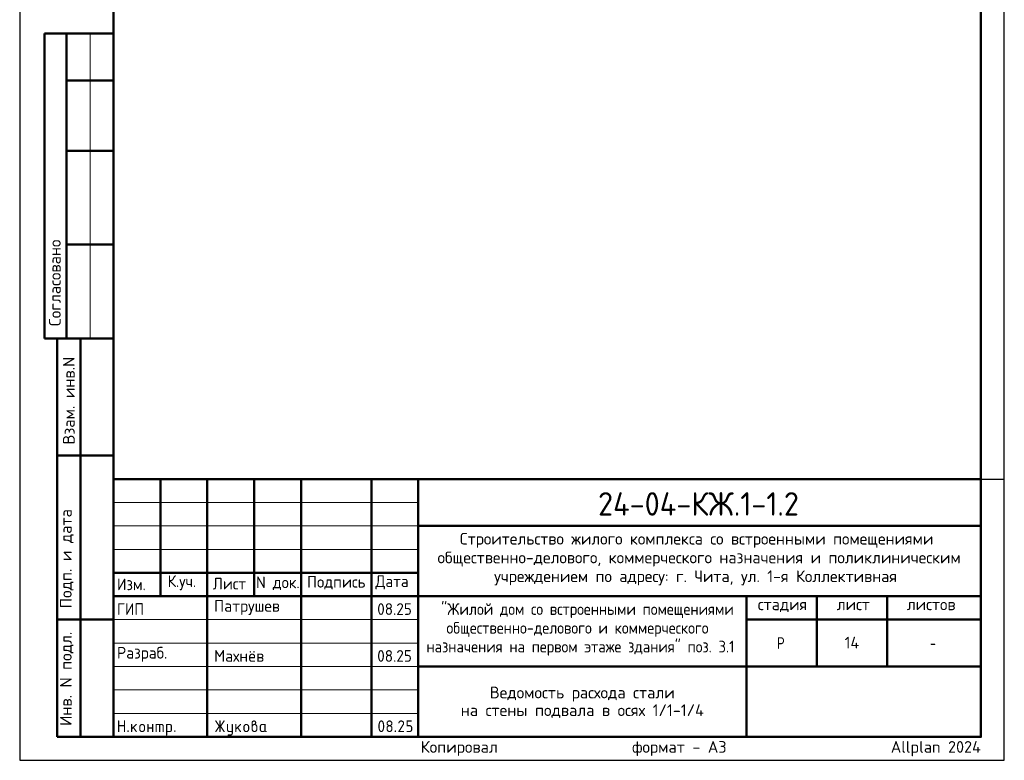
# Model space of a CAD drawing. Header units: millimetres. Extents: x 0 to 21000, y 0 to 29700.
# Tile 1 of 2: x 0 to 21000, y 0 to 15797. Entities that reach past the tile are written whole.
import ezdxf

# ---------------------------------------------------------------- set-up
doc = ezdxf.new("R2010")
doc.units = ezdxf.units.MM
doc.layers.add('Standard', color=7, linetype='Continuous', lineweight=25)
doc.layers.add('Надписи', color=7, linetype='Continuous', lineweight=25)
doc.styles.add('ISOCPEUR', font='txt')

msp = doc.modelspace()

# ---------------------------------------------------------------- hatches: boundary and pattern name
at = {"layer": 'Standard', "linetype": 'Continuous', "lineweight": 25, "transparency": 33554687}
for points in [[(2099, 614), (2099, 839), (2099, 840), (2099, 842), (2099, 843), (2100, 844), (2100, 845), (2101, 846), (2101, 847), (2102, 848), (2103, 849), (2104, 850), (2105, 850), (2106, 851), (2107, 851), (2109, 851), (2110, 851), (2112, 851), (2113, 851), (2115, 851), (2116, 851), (2117, 851), (2118, 850), (2119, 850), (2120, 849), (2121, 848), (2122, 847), (2122, 846), (2123, 845), (2123, 844), (2124, 843), (2124, 842), (2124, 840), (2124, 839), (2124, 751), (2224, 751), (2224, 839), (2224, 840), (2224, 842), (2224, 843), (2225, 844), (2225, 845), (2226, 846), (2226, 847), (2227, 848), (2228, 849), (2229, 850), (2230, 850), (2231, 851), (2232, 851), (2233, 851), (2235, 851), (2236, 851), (2238, 851), (2239, 851), (2241, 851), (2242, 851), (2243, 850), (2244, 850), (2245, 849), (2246, 848), (2247, 847), (2247, 846), (2248, 845), (2248, 844), (2249, 843), (2249, 842), (2249, 840), (2249, 839), (2249, 614), (2249, 612), (2249, 611), (2249, 609), (2248, 608), (2248, 607), (2247, 606), (2247, 605), (2246, 604), (2245, 604), (2244, 603), (2243, 602), (2242, 602), (2241, 602), (2239, 601), (2238, 601), (2236, 601), (2235, 601), (2233, 601), (2232, 602), (2231, 602), (2230, 602), (2229, 603), (2228, 604), (2227, 604), (2226, 605), (2226, 606), (2225, 607), (2225, 608), (2224, 609), (2224, 611), (2224, 612), (2224, 614), (2224, 726), (2124, 726), (2124, 614), (2124, 612), (2124, 611), (2124, 609), (2123, 608), (2123, 607), (2122, 606), (2122, 605), (2121, 604), (2120, 604), (2119, 603), (2118, 602), (2117, 602), (2116, 602), (2115, 601), (2113, 601), (2112, 601), (2110, 601), (2109, 601), (2107, 602), (2106, 602), (2105, 602), (2104, 603), (2103, 604), (2102, 604), (2101, 605), (2101, 606), (2100, 607), (2100, 608), (2099, 609), (2099, 611), (2099, 612)], [(4259, 704), (4194, 607), (4193, 605), (4192, 604), (4191, 603), (4190, 603), (4188, 602), (4187, 602), (4185, 601), (4183, 601), (4182, 601), (4180, 601), (4179, 602), (4178, 602), (4177, 603), (4176, 603), (4175, 604), (4174, 605), (4173, 605), (4173, 606), (4172, 607), (4172, 609), (4171, 610), (4171, 611), (4171, 613), (4171, 614), (4171, 616), (4172, 618), (4172, 619), (4173, 621), (4243, 726), (4173, 832), (4172, 833), (4172, 835), (4171, 837), (4171, 838), (4171, 840), (4171, 841), (4171, 843), (4172, 844), (4172, 845), (4173, 846), (4173, 847), (4174, 848), (4175, 849), (4176, 849), (4177, 850), (4178, 850), (4179, 851), (4181, 851), (4182, 851), (4184, 851), (4185, 851), (4187, 851), (4188, 851), (4189, 850), (4191, 849), (4192, 848), (4193, 847), (4194, 846), (4259, 749), (4259, 839), (4259, 840), (4259, 842), (4259, 843), (4259, 844), (4260, 845), (4260, 846), (4261, 847), (4262, 848), (4262, 849), (4263, 850), (4264, 850), (4266, 851), (4267, 851), (4268, 851), (4269, 851), (4271, 851), (4273, 851), (4274, 851), (4275, 851), (4277, 851), (4278, 850), (4279, 850), (4280, 849), (4280, 848), (4281, 847), (4282, 846), (4282, 845), (4283, 844), (4283, 843), (4283, 842), (4284, 840), (4284, 839), (4284, 749), (4348, 846), (4349, 847), (4350, 848), (4351, 849), (4353, 850), (4354, 851), (4356, 851), (4357, 851), (4359, 851), (4360, 851), (4361, 851), (4362, 851), (4363, 850), (4365, 850), (4366, 849), (4367, 848), (4367, 847), (4368, 847), (4369, 846), (4370, 845), (4370, 843), (4371, 842), (4371, 841), (4371, 840), (4371, 839), (4371, 837), (4371, 835), (4370, 833), (4369, 832), (4299, 726), (4369, 621), (4370, 619), (4371, 617), (4371, 616), (4371, 614), (4371, 613), (4371, 611), (4371, 610), (4370, 609), (4370, 608), (4369, 607), (4368, 606), (4368, 605), (4367, 604), (4366, 603), (4365, 603), (4364, 602), (4363, 602), (4361, 602), (4360, 601), (4359, 601), (4357, 601), (4356, 602), (4354, 602), (4353, 603), (4351, 603), (4350, 604), (4349, 605), (4348, 607), (4284, 704), (4284, 614), (4284, 612), (4283, 611), (4283, 609), (4283, 608), (4282, 607), (4282, 606), (4281, 605), (4280, 604), (4280, 604), (4279, 603), (4278, 602), (4277, 602), (4275, 602), (4274, 601), (4273, 601), (4271, 601), (4269, 601), (4268, 601), (4267, 602), (4266, 602), (4264, 602), (4263, 603), (4262, 604), (4262, 604), (4261, 605), (4260, 606), (4260, 607), (4259, 608), (4259, 609), (4259, 611), (4259, 612), (4259, 614)], [(8137, 851), (8140, 851), (8144, 851), (8147, 851), (8150, 850), (8153, 850), (8156, 849), (8158, 848), (8161, 847), (8164, 846), (8167, 844), (8169, 843), (8172, 841), (8174, 839), (8177, 837), (8179, 835), (8181, 833), (8184, 831), (8186, 828), (8188, 826), (8189, 823), (8191, 821), (8193, 818), (8194, 816), (8195, 813), (8196, 810), (8197, 807), (8198, 804), (8198, 801), (8199, 798), (8199, 795), (8200, 792), (8200, 789), (8200, 784), (8199, 780), (8198, 775), (8197, 771), (8195, 766), (8193, 762), (8191, 757), (8188, 753), (8110, 626), (8187, 626), (8189, 626), (8190, 626), (8191, 626), (8193, 626), (8194, 625), (8195, 625), (8196, 624), (8197, 623), (8197, 622), (8198, 621), (8198, 620), (8199, 619), (8199, 618), (8199, 617), (8200, 615), (8200, 614), (8200, 612), (8199, 611), (8199, 610), (8199, 608), (8198, 607), (8198, 606), (8197, 605), (8197, 604), (8196, 604), (8195, 603), (8194, 602), (8193, 602), (8191, 602), (8190, 601), (8189, 601), (8187, 601), (8087, 601), (8086, 601), (8084, 601), (8083, 602), (8082, 602), (8081, 602), (8080, 603), (8079, 604), (8078, 604), (8077, 605), (8076, 606), (8076, 607), (8075, 608), (8075, 609), (8075, 611), (8075, 612), (8075, 614), (8075, 616), (8075, 617), (8076, 619), (8077, 621), (8168, 768), (8170, 771), (8171, 773), (8172, 776), (8173, 778), (8174, 781), (8174, 783), (8175, 786), (8175, 789), (8175, 793), (8174, 796), (8173, 800), (8172, 803), (8171, 806), (8168, 809), (8166, 813), (8164, 815), (8161, 818), (8158, 820), (8155, 822), (8152, 823), (8148, 825), (8145, 826), (8141, 826), (8137, 826), (8135, 826), (8132, 826), (8129, 825), (8127, 824), (8124, 823), (8122, 822), (8119, 820), (8117, 818), (8114, 816), (8112, 814), (8110, 812), (8107, 809), (8105, 806), (8103, 802), (8100, 799), (8098, 795), (8097, 793), (8096, 792), (8095, 791), (8094, 790), (8092, 790), (8091, 789), (8089, 789), (8087, 789), (8086, 789), (8084, 789), (8083, 789), (8082, 790), (8081, 790), (8080, 791), (8079, 791), (8078, 792), (8077, 793), (8076, 794), (8076, 795), (8075, 796), (8075, 797), (8075, 798), (8075, 800), (8075, 801), (8075, 803), (8075, 804), (8075, 805), (8076, 806), (8079, 812), (8082, 817), (8085, 822), (8088, 826), (8092, 830), (8095, 834), (8099, 837), (8103, 840), (8107, 843), (8111, 845), (8115, 847), (8119, 848), (8123, 850), (8128, 851), (8132, 851)], [(8250, 739), (8250, 839), (8250, 840), (8250, 842), (8250, 843), (8250, 844), (8251, 845), (8251, 846), (8252, 847), (8253, 848), (8253, 849), (8254, 850), (8255, 850), (8257, 851), (8258, 851), (8259, 851), (8261, 851), (8262, 851), (8349, 851), (8351, 851), (8352, 851), (8354, 851), (8355, 851), (8356, 850), (8357, 850), (8358, 849), (8359, 848), (8359, 847), (8360, 846), (8361, 845), (8361, 844), (8361, 843), (8362, 842), (8362, 840), (8362, 839), (8362, 837), (8362, 836), (8361, 834), (8361, 833), (8361, 832), (8360, 831), (8359, 830), (8359, 829), (8358, 829), (8357, 828), (8356, 827), (8355, 827), (8354, 827), (8352, 826), (8351, 826), (8349, 826), (8275, 826), (8275, 751), (8312, 751), (8315, 751), (8318, 751), (8322, 751), (8324, 750), (8327, 750), (8330, 749), (8333, 748), (8336, 747), (8339, 746), (8341, 744), (8344, 743), (8347, 741), (8349, 739), (8351, 737), (8354, 735), (8356, 733), (8358, 731), (8360, 728), (8362, 726), (8364, 723), (8366, 721), (8367, 718), (8369, 715), (8370, 713), (8371, 710), (8372, 707), (8373, 704), (8373, 701), (8374, 698), (8374, 695), (8374, 692), (8374, 689), (8374, 664), (8374, 661), (8374, 657), (8374, 654), (8373, 651), (8373, 648), (8372, 645), (8371, 643), (8370, 640), (8369, 637), (8367, 634), (8366, 632), (8364, 629), (8362, 627), (8360, 624), (8358, 622), (8356, 620), (8354, 617), (8351, 615), (8349, 613), (8346, 612), (8344, 610), (8341, 608), (8339, 607), (8336, 606), (8333, 605), (8330, 604), (8327, 603), (8324, 602), (8321, 602), (8318, 602), (8315, 601), (8312, 601), (8262, 601), (8261, 601), (8259, 601), (8258, 602), (8257, 602), (8255, 602), (8254, 603), (8253, 604), (8253, 604), (8252, 605), (8251, 606), (8251, 607), (8250, 608), (8250, 610), (8250, 611), (8250, 612), (8250, 614), (8250, 615), (8250, 617), (8250, 618), (8250, 619), (8251, 620), (8251, 621), (8252, 622), (8253, 623), (8253, 624), (8254, 625), (8255, 625), (8257, 626), (8258, 626), (8259, 626), (8261, 626), (8262, 626), (8312, 626), (8316, 626), (8319, 627), (8323, 628), (8326, 629), (8330, 630), (8333, 632), (8336, 634), (8338, 637), (8341, 640), (8343, 643), (8345, 646), (8347, 649), (8348, 653), (8349, 656), (8349, 660), (8349, 664), (8349, 689), (8349, 693), (8349, 696), (8348, 700), (8347, 703), (8345, 707), (8343, 710), (8341, 713), (8338, 715), (8336, 718), (8333, 720), (8330, 722), (8326, 724), (8323, 725), (8319, 726), (8316, 726), (8312, 726), (8262, 726), (8261, 726), (8259, 726), (8258, 727), (8257, 727), (8255, 727), (8254, 728), (8253, 729), (8253, 729), (8252, 730), (8251, 731), (8251, 732), (8250, 733), (8250, 734), (8250, 736), (8250, 737)], [(2299, 626), (2299, 628), (2299, 629), (2299, 631), (2300, 632), (2300, 633), (2301, 634), (2301, 635), (2302, 636), (2303, 637), (2304, 637), (2305, 638), (2306, 638), (2307, 638), (2309, 639), (2310, 639), (2312, 639), (2313, 639), (2314, 639), (2316, 638), (2317, 638), (2318, 638), (2319, 637), (2320, 637), (2321, 636), (2322, 635), (2322, 634), (2323, 633), (2323, 632), (2324, 631), (2324, 629), (2324, 628), (2324, 626), (2324, 614), (2324, 612), (2324, 611), (2324, 610), (2323, 608), (2323, 607), (2322, 606), (2322, 605), (2321, 604), (2320, 604), (2319, 603), (2318, 602), (2317, 602), (2316, 602), (2314, 601), (2313, 601), (2312, 601), (2310, 601), (2309, 601), (2307, 602), (2306, 602), (2305, 602), (2304, 603), (2303, 604), (2302, 604), (2301, 605), (2301, 606), (2300, 607), (2300, 608), (2299, 610), (2299, 611), (2299, 612), (2299, 614)], [(2399, 694), (2478, 773), (2478, 773), (2479, 774), (2480, 775), (2482, 775), (2483, 776), (2484, 776), (2485, 776), (2486, 776), (2488, 776), (2489, 776), (2491, 776), (2492, 775), (2493, 775), (2494, 774), (2495, 774), (2496, 773), (2497, 772), (2497, 771), (2498, 770), (2498, 769), (2499, 768), (2499, 767), (2499, 765), (2499, 764), (2499, 762), (2499, 761), (2498, 760), (2498, 759), (2497, 758), (2497, 757), (2496, 756), (2495, 755), (2440, 700), (2496, 621), (2498, 619), (2498, 617), (2499, 616), (2499, 614), (2499, 612), (2499, 611), (2499, 609), (2498, 608), (2498, 607), (2497, 606), (2497, 605), (2496, 604), (2495, 604), (2494, 603), (2493, 602), (2492, 602), (2491, 602), (2489, 601), (2488, 601), (2486, 601), (2485, 601), (2483, 602), (2482, 602), (2481, 603), (2479, 603), (2478, 604), (2477, 605), (2476, 607), (2422, 682), (2399, 659), (2399, 614), (2399, 612), (2399, 611), (2399, 609), (2398, 608), (2398, 607), (2397, 606), (2397, 605), (2396, 604), (2395, 604), (2394, 603), (2393, 602), (2392, 602), (2391, 602), (2389, 601), (2388, 601), (2386, 601), (2385, 601), (2383, 601), (2382, 602), (2381, 602), (2380, 602), (2379, 603), (2378, 604), (2377, 604), (2376, 605), (2376, 606), (2375, 607), (2375, 608), (2374, 609), (2374, 611), (2374, 612), (2374, 614), (2374, 764), (2374, 765), (2374, 767), (2374, 768), (2375, 769), (2375, 770), (2376, 771), (2376, 772), (2377, 773), (2378, 774), (2379, 774), (2380, 775), (2381, 775), (2382, 776), (2383, 776), (2385, 776), (2386, 776), (2388, 776), (2389, 776), (2391, 776), (2392, 775), (2393, 775), (2394, 774), (2395, 774), (2396, 773), (2397, 772), (2397, 771), (2398, 770), (2398, 769), (2399, 768), (2399, 767), (2399, 765), (2399, 764)], [(2749, 676), (2749, 614), (2749, 612), (2748, 611), (2748, 609), (2748, 608), (2747, 607), (2747, 606), (2746, 605), (2746, 604), (2745, 604), (2744, 603), (2743, 602), (2742, 602), (2740, 602), (2739, 601), (2738, 601), (2736, 601), (2735, 601), (2733, 601), (2732, 602), (2731, 602), (2729, 602), (2729, 603), (2728, 604), (2727, 604), (2726, 605), (2725, 606), (2725, 607), (2724, 608), (2724, 609), (2724, 611), (2724, 612), (2724, 614), (2724, 764), (2724, 765), (2724, 767), (2724, 768), (2724, 769), (2725, 770), (2725, 771), (2726, 772), (2727, 773), (2728, 774), (2729, 774), (2729, 775), (2731, 775), (2732, 776), (2733, 776), (2735, 776), (2736, 776), (2738, 776), (2739, 776), (2740, 776), (2742, 775), (2743, 775), (2744, 774), (2745, 774), (2746, 773), (2746, 772), (2747, 771), (2747, 770), (2748, 769), (2748, 768), (2748, 767), (2749, 765), (2749, 764), (2749, 701), (2823, 701), (2823, 764), (2823, 765), (2824, 767), (2824, 768), (2824, 769), (2825, 770), (2825, 771), (2826, 772), (2826, 773), (2827, 774), (2828, 774), (2829, 775), (2830, 775), (2832, 776), (2833, 776), (2834, 776), (2836, 776), (2837, 776), (2839, 776), (2840, 776), (2841, 775), (2843, 775), (2843, 774), (2844, 774), (2845, 773), (2846, 772), (2847, 771), (2847, 770), (2848, 769), (2848, 768), (2848, 767), (2848, 765), (2848, 764), (2848, 614), (2848, 612), (2848, 611), (2848, 609), (2848, 608), (2847, 607), (2847, 606), (2846, 605), (2845, 604), (2844, 604), (2843, 603), (2843, 602), (2841, 602), (2840, 602), (2839, 601), (2837, 601), (2836, 601), (2834, 601), (2833, 601), (2832, 602), (2830, 602), (2829, 602), (2828, 603), (2827, 604), (2826, 604), (2826, 605), (2825, 606), (2825, 607), (2824, 608), (2824, 609), (2824, 611), (2823, 612), (2823, 614), (2823, 676)], [(2911, 776), (3023, 776), (3026, 776), (3028, 776), (3031, 776), (3033, 775), (3036, 775), (3038, 774), (3040, 773), (3043, 773), (3045, 772), (3047, 770), (3049, 769), (3051, 768), (3053, 767), (3055, 765), (3057, 763), (3059, 762), (3061, 760), (3062, 758), (3064, 756), (3065, 754), (3067, 752), (3068, 750), (3069, 748), (3070, 745), (3071, 743), (3071, 741), (3072, 739), (3072, 736), (3073, 734), (3073, 731), (3073, 729), (3073, 726), (3073, 614), (3073, 612), (3073, 611), (3073, 609), (3073, 608), (3072, 607), (3072, 606), (3071, 605), (3070, 604), (3069, 604), (3068, 603), (3067, 602), (3066, 602), (3065, 602), (3064, 601), (3062, 601), (3061, 601), (3059, 601), (3058, 601), (3057, 602), (3055, 602), (3054, 602), (3053, 603), (3052, 604), (3051, 604), (3051, 605), (3050, 606), (3049, 607), (3049, 608), (3049, 609), (3048, 611), (3048, 612), (3048, 614), (3048, 726), (3048, 729), (3048, 731), (3047, 734), (3046, 736), (3046, 738), (3044, 740), (3043, 742), (3041, 744), (3039, 746), (3037, 747), (3035, 748), (3033, 749), (3031, 750), (3028, 751), (3026, 751), (3023, 751), (2998, 751), (2998, 614), (2998, 612), (2998, 611), (2998, 609), (2998, 608), (2997, 607), (2997, 606), (2996, 605), (2995, 604), (2995, 604), (2994, 603), (2993, 602), (2991, 602), (2990, 602), (2989, 601), (2987, 601), (2986, 601), (2984, 601), (2983, 601), (2982, 602), (2980, 602), (2979, 602), (2978, 603), (2977, 604), (2977, 604), (2976, 605), (2975, 606), (2975, 607), (2974, 608), (2974, 609), (2974, 611), (2973, 612), (2973, 614), (2973, 751), (2924, 751), (2924, 614), (2924, 612), (2923, 611), (2923, 609), (2923, 608), (2922, 607), (2922, 606), (2921, 605), (2920, 604), (2920, 604), (2919, 603), (2918, 602), (2916, 602), (2915, 602), (2914, 601), (2913, 601), (2911, 601), (2909, 601), (2908, 601), (2907, 602), (2906, 602), (2904, 602), (2903, 603), (2902, 604), (2902, 604), (2901, 605), (2900, 606), (2900, 607), (2899, 608), (2899, 609), (2899, 611), (2898, 612), (2898, 614), (2898, 764), (2898, 765), (2899, 767), (2899, 768), (2899, 769), (2900, 770), (2900, 771), (2901, 772), (2902, 773), (2902, 774), (2903, 774), (2904, 775), (2906, 775), (2907, 776), (2908, 776), (2909, 776)], [(3298, 626), (3298, 628), (3298, 629), (3299, 631), (3299, 632), (3299, 633), (3300, 634), (3301, 635), (3301, 636), (3302, 637), (3303, 637), (3304, 638), (3305, 638), (3307, 638), (3308, 639), (3309, 639), (3311, 639), (3312, 639), (3314, 639), (3315, 638), (3316, 638), (3317, 638), (3318, 637), (3319, 637), (3320, 636), (3321, 635), (3322, 634), (3322, 633), (3323, 632), (3323, 631), (3323, 629), (3323, 628), (3323, 626), (3323, 614), (3323, 612), (3323, 611), (3323, 610), (3323, 608), (3322, 607), (3322, 606), (3321, 605), (3320, 604), (3319, 604), (3318, 603), (3317, 602), (3316, 602), (3315, 602), (3314, 601), (3312, 601), (3311, 601), (3309, 601), (3308, 601), (3307, 602), (3305, 602), (3304, 602), (3303, 603), (3302, 604), (3301, 604), (3301, 605), (3300, 606), (3299, 607), (3299, 608), (3299, 610), (3298, 611), (3298, 612), (3298, 614)], [(4521, 576), (4521, 601), (4471, 601), (4468, 601), (4466, 602), (4463, 602), (4461, 602), (4458, 603), (4456, 603), (4454, 604), (4452, 605), (4449, 606), (4447, 607), (4445, 608), (4443, 609), (4441, 611), (4439, 612), (4437, 614), (4436, 616), (4434, 618), (4432, 620), (4431, 622), (4429, 624), (4428, 626), (4427, 628), (4426, 630), (4425, 632), (4424, 634), (4423, 637), (4422, 639), (4422, 641), (4422, 644), (4421, 646), (4421, 649), (4421, 651), (4421, 764), (4421, 765), (4421, 767), (4421, 768), (4422, 769), (4422, 770), (4423, 771), (4423, 772), (4424, 773), (4425, 774), (4426, 774), (4427, 775), (4428, 775), (4429, 776), (4431, 776), (4432, 776), (4434, 776), (4435, 776), (4437, 776), (4438, 776), (4439, 775), (4440, 775), (4441, 774), (4442, 774), (4443, 773), (4444, 772), (4444, 771), (4445, 770), (4445, 769), (4446, 768), (4446, 767), (4446, 765), (4446, 764), (4446, 651), (4446, 649), (4447, 646), (4447, 644), (4448, 642), (4449, 640), (4450, 638), (4452, 636), (4454, 634), (4455, 632), (4457, 630), (4459, 629), (4462, 628), (4464, 627), (4466, 627), (4468, 626), (4471, 626), (4521, 626), (4521, 764), (4521, 765), (4521, 767), (4521, 768), (4522, 769), (4522, 770), (4523, 771), (4523, 772), (4524, 773), (4525, 774), (4526, 774), (4527, 775), (4528, 775), (4529, 776), (4530, 776), (4532, 776), (4533, 776), (4535, 776), (4536, 776), (4538, 776), (4539, 775), (4540, 775), (4541, 774), (4542, 774), (4543, 773), (4544, 772), (4544, 771), (4545, 770), (4545, 769), (4545, 768), (4546, 767), (4546, 765), (4546, 764), (4546, 576), (4546, 574), (4546, 571), (4545, 569), (4545, 566), (4545, 564), (4544, 562), (4543, 559), (4542, 557), (4541, 555), (4540, 553), (4539, 551), (4538, 549), (4537, 547), (4535, 545), (4533, 543), (4532, 541), (4530, 539), (4528, 538), (4526, 536), (4524, 535), (4522, 533), (4520, 532), (4518, 531), (4516, 530), (4514, 529), (4511, 528), (4509, 528), (4507, 527), (4504, 527), (4502, 527), (4499, 526), (4497, 526), (4446, 526), (4445, 526), (4443, 527), (4442, 527), (4441, 527), (4440, 528), (4439, 528), (4438, 529), (4437, 529), (4436, 530), (4435, 531), (4435, 532), (4434, 533), (4434, 535), (4434, 536), (4434, 537), (4434, 539), (4434, 540), (4434, 541), (4434, 542), (4435, 544), (4435, 545), (4436, 546), (4436, 547), (4437, 548), (4438, 549), (4439, 549), (4440, 550), (4442, 550), (4443, 551), (4444, 551), (4445, 551), (4446, 551), (4496, 551), (4499, 551), (4501, 552), (4503, 552), (4506, 553), (4508, 554), (4510, 555), (4512, 557), (4514, 558), (4515, 560), (4517, 562), (4518, 564), (4519, 566), (4520, 568), (4520, 571), (4521, 573)], [(4621, 694), (4700, 773), (4700, 773), (4701, 774), (4702, 775), (4704, 775), (4705, 776), (4706, 776), (4707, 776), (4708, 776), (4710, 776), (4711, 776), (4713, 776), (4714, 775), (4715, 775), (4716, 774), (4717, 774), (4718, 773), (4719, 772), (4719, 771), (4720, 770), (4720, 769), (4721, 768), (4721, 767), (4721, 765), (4721, 764), (4721, 762), (4721, 761), (4721, 760), (4720, 759), (4720, 758), (4719, 757), (4718, 756), (4717, 755), (4662, 700), (4719, 621), (4720, 619), (4720, 617), (4721, 616), (4721, 614), (4721, 612), (4721, 611), (4721, 609), (4720, 608), (4720, 607), (4719, 606), (4719, 605), (4718, 604), (4717, 604), (4716, 603), (4715, 602), (4714, 602), (4713, 602), (4711, 601), (4710, 601), (4708, 601), (4707, 601), (4705, 602), (4704, 602), (4703, 603), (4701, 603), (4700, 604), (4699, 605), (4698, 607), (4644, 682), (4621, 659), (4621, 614), (4621, 612), (4621, 611), (4621, 609), (4620, 608), (4620, 607), (4619, 606), (4619, 605), (4618, 604), (4617, 604), (4616, 603), (4615, 602), (4614, 602), (4613, 602), (4611, 601), (4610, 601), (4608, 601), (4607, 601), (4606, 601), (4604, 602), (4603, 602), (4602, 602), (4601, 603), (4600, 604), (4599, 604), (4598, 605), (4598, 606), (4597, 607), (4597, 608), (4596, 609), (4596, 611), (4596, 612), (4596, 614), (4596, 764), (4596, 765), (4596, 767), (4596, 768), (4597, 769), (4597, 770), (4598, 771), (4598, 772), (4599, 773), (4600, 774), (4601, 774), (4602, 775), (4603, 775), (4604, 776), (4606, 776), (4607, 776), (4608, 776), (4610, 776), (4611, 776), (4613, 776), (4614, 775), (4615, 775), (4616, 774), (4617, 774), (4618, 773), (4619, 772), (4619, 771), (4620, 770), (4620, 769), (4621, 768), (4621, 767), (4621, 765), (4621, 764)], [(8000, 626), (8000, 628), (8000, 629), (8000, 631), (8001, 632), (8001, 633), (8002, 634), (8002, 635), (8003, 636), (8004, 637), (8005, 637), (8006, 638), (8007, 638), (8008, 638), (8009, 639), (8011, 639), (8012, 639), (8014, 639), (8015, 639), (8017, 638), (8018, 638), (8019, 638), (8020, 637), (8021, 637), (8022, 636), (8023, 635), (8023, 634), (8024, 633), (8024, 632), (8024, 631), (8025, 629), (8025, 628), (8025, 626), (8025, 614), (8025, 612), (8025, 611), (8024, 610), (8024, 608), (8024, 607), (8023, 606), (8023, 605), (8022, 604), (8021, 604), (8020, 603), (8019, 602), (8018, 602), (8017, 602), (8015, 601), (8014, 601), (8012, 601), (8011, 601), (8009, 601), (8008, 602), (8007, 602), (8006, 602), (8005, 603), (8004, 604), (8003, 604), (8002, 605), (8002, 606), (8001, 607), (8001, 608), (8000, 610), (8000, 611), (8000, 612), (8000, 614)]]:
    msp.add_hatch(color=7, dxfattribs=at).paths.add_polyline_path(points, flags=16)
h = msp.add_hatch(color=7, dxfattribs=at)
h.paths.add_polyline_path([(4971, 764), (4975, 767), (4979, 769), (4982, 772), (4986, 773), (4990, 775), (4993, 775), (4997, 776), (5000, 776), (5002, 776), (5004, 777), (5006, 777), (5007, 778), (5009, 779), (5011, 781), (5013, 783), (5014, 785), (5016, 787), (5017, 789), (5018, 791), (5019, 793), (5020, 795), (5020, 797), (5021, 799), (5021, 801), (5021, 804), (5020, 806), (5020, 809), (5019, 811), (5018, 813), (5017, 815), (5015, 817), (5014, 819), (5012, 821), (5010, 822), (5008, 824), (5005, 824), (5003, 825), (5001, 826), (4998, 826), (4996, 826), (4993, 826), (4991, 826), (4988, 825), (4986, 824), (4984, 823), (4982, 822), (4980, 821), (4978, 819), (4976, 817), (4975, 815), (4973, 813), (4973, 811), (4972, 809), (4971, 806), (4971, 804), (4971, 801)])
h.paths.add_polyline_path([(5033, 771), (5037, 769), (5041, 767), (5045, 765), (5048, 762), (5052, 759), (5055, 756), (5058, 752), (5060, 748), (5063, 744), (5065, 740), (5067, 736), (5068, 732), (5069, 727), (5070, 723), (5070, 718), (5070, 714), (5070, 664), (5070, 661), (5070, 657), (5070, 654), (5069, 651), (5069, 648), (5068, 645), (5067, 642), (5066, 640), (5065, 637), (5063, 634), (5062, 632), (5060, 629), (5058, 627), (5056, 624), (5054, 622), (5052, 619), (5050, 617), (5048, 615), (5045, 613), (5043, 612), (5040, 610), (5037, 608), (5035, 607), (5032, 606), (5029, 605), (5026, 604), (5024, 603), (5021, 602), (5018, 602), (5014, 602), (5011, 601), (5008, 601), (5005, 601), (5002, 602), (4999, 602), (4996, 602), (4993, 603), (4990, 604), (4987, 605), (4984, 606), (4981, 607), (4979, 608), (4976, 610), (4973, 612), (4971, 613), (4968, 615), (4966, 617), (4964, 620), (4962, 622), (4960, 624), (4958, 627), (4956, 629), (4954, 632), (4953, 634), (4951, 637), (4950, 640), (4949, 643), (4948, 645), (4947, 648), (4947, 651), (4946, 654), (4946, 657), (4946, 661), (4946, 664), (4946, 801), (4946, 804), (4946, 806), (4946, 809), (4947, 811), (4947, 814), (4948, 816), (4948, 818), (4949, 821), (4950, 823), (4951, 825), (4953, 827), (4954, 829), (4955, 831), (4957, 833), (4958, 835), (4960, 837), (4962, 839), (4964, 840), (4966, 842), (4968, 843), (4970, 845), (4972, 846), (4974, 847), (4976, 848), (4979, 849), (4981, 849), (4983, 850), (4986, 850), (4988, 851), (4990, 851), (4993, 851), (4996, 851), (4998, 851), (5001, 851), (5003, 851), (5006, 850), (5008, 850), (5010, 849), (5013, 849), (5015, 848), (5017, 847), (5019, 846), (5021, 844), (5023, 843), (5025, 842), (5027, 840), (5029, 839), (5031, 837), (5033, 835), (5034, 833), (5036, 831), (5037, 829), (5039, 827), (5040, 825), (5041, 823), (5042, 821), (5043, 818), (5043, 816), (5044, 814), (5045, 811), (5045, 809), (5045, 806), (5045, 804), (5045, 801), (5045, 797), (5045, 792), (5044, 788), (5042, 784), (5041, 781), (5038, 777), (5036, 774)], flags=16)
h.paths.add_polyline_path([(5045, 664), (5045, 714), (5045, 718), (5045, 721), (5044, 725), (5043, 728), (5041, 732), (5039, 735), (5037, 738), (5035, 740), (5032, 743), (5029, 745), (5026, 747), (5023, 749), (5019, 750), (5016, 751), (5012, 751), (5008, 751), (5004, 751), (5001, 751), (4997, 750), (4994, 749), (4990, 747), (4987, 745), (4984, 743), (4982, 740), (4979, 738), (4977, 735), (4975, 732), (4973, 728), (4972, 725), (4971, 721), (4971, 718), (4971, 714), (4971, 664), (4971, 660), (4971, 656), (4972, 653), (4973, 649), (4975, 646), (4977, 643), (4979, 640), (4982, 637), (4984, 634), (4987, 632), (4990, 630), (4994, 629), (4997, 628), (5001, 627), (5004, 626), (5008, 626), (5012, 626), (5016, 627), (5019, 628), (5023, 629), (5026, 630), (5029, 633), (5032, 635), (5035, 637), (5037, 640), (5039, 643), (5041, 646), (5043, 649), (5044, 653), (5045, 656), (5045, 660)])
h = msp.add_hatch(color=7, dxfattribs=at)
h.paths.add_polyline_path([(7750, 726), (7750, 734), (7749, 742), (7749, 749), (7748, 756), (7747, 764), (7746, 771), (7745, 778), (7743, 785), (7742, 790), (7741, 795), (7739, 799), (7738, 803), (7736, 807), (7734, 810), (7732, 813), (7731, 816), (7729, 818), (7727, 820), (7724, 822), (7722, 824), (7720, 825), (7718, 826), (7715, 826), (7712, 826), (7710, 826), (7708, 826), (7705, 825), (7703, 824), (7701, 822), (7699, 820), (7696, 818), (7695, 816), (7693, 813), (7691, 810), (7689, 807), (7688, 803), (7686, 799), (7685, 794), (7683, 790), (7682, 785), (7680, 778), (7679, 770), (7678, 763), (7677, 756), (7676, 749), (7676, 741), (7675, 734), (7675, 726), (7675, 719), (7676, 711), (7676, 704), (7677, 696), (7678, 689), (7679, 682), (7680, 675), (7682, 668), (7683, 663), (7684, 658), (7686, 654), (7687, 650), (7689, 646), (7691, 643), (7693, 639), (7694, 637), (7696, 634), (7698, 632), (7701, 630), (7703, 629), (7705, 628), (7707, 627), (7710, 626), (7712, 626), (7715, 626), (7718, 627), (7720, 628), (7722, 629), (7724, 630), (7727, 632), (7729, 634), (7731, 637), (7732, 639), (7734, 643), (7736, 646), (7738, 650), (7739, 654), (7741, 658), (7742, 663), (7743, 668), (7745, 675), (7746, 682), (7747, 689), (7748, 696), (7749, 704), (7749, 711), (7750, 719)])
h.paths.add_polyline_path([(7775, 726), (7775, 721), (7775, 715), (7775, 710), (7774, 705), (7774, 699), (7773, 694), (7773, 689), (7772, 685), (7771, 680), (7771, 675), (7770, 671), (7769, 666), (7768, 662), (7766, 657), (7765, 653), (7764, 649), (7762, 643), (7760, 638), (7757, 633), (7755, 628), (7752, 624), (7749, 620), (7746, 616), (7743, 613), (7740, 610), (7736, 608), (7733, 606), (7729, 604), (7725, 603), (7721, 602), (7717, 601), (7712, 601), (7708, 601), (7704, 602), (7700, 603), (7696, 604), (7692, 606), (7689, 608), (7685, 610), (7682, 613), (7679, 616), (7676, 620), (7673, 624), (7670, 628), (7668, 632), (7665, 638), (7663, 643), (7661, 649), (7660, 653), (7659, 657), (7657, 661), (7656, 666), (7655, 670), (7654, 675), (7654, 680), (7653, 684), (7652, 689), (7652, 694), (7651, 699), (7651, 705), (7650, 710), (7650, 715), (7650, 721), (7650, 726), (7650, 732), (7650, 737), (7650, 743), (7651, 748), (7651, 753), (7652, 758), (7652, 763), (7653, 768), (7654, 773), (7654, 778), (7655, 782), (7656, 787), (7657, 791), (7659, 795), (7660, 800), (7661, 804), (7663, 810), (7665, 815), (7668, 820), (7670, 825), (7673, 829), (7676, 833), (7679, 836), (7682, 839), (7685, 842), (7689, 845), (7692, 847), (7696, 848), (7700, 850), (7704, 851), (7708, 851), (7712, 851), (7717, 851), (7721, 851), (7725, 850), (7729, 848), (7733, 847), (7736, 845), (7740, 842), (7743, 839), (7746, 836), (7749, 833), (7752, 829), (7755, 824), (7757, 820), (7760, 815), (7762, 810), (7764, 804), (7765, 799), (7766, 795), (7768, 791), (7769, 787), (7770, 782), (7771, 777), (7771, 773), (7772, 768), (7773, 763), (7773, 758), (7774, 753), (7774, 748), (7775, 743), (7775, 737), (7775, 732)], flags=16)
h = msp.add_hatch(color=7, dxfattribs=at)
h.paths.add_polyline_path([(7887, 626), (7891, 626), (7895, 627), (7898, 628), (7902, 629), (7905, 630), (7908, 632), (7911, 634), (7914, 637), (7917, 640), (7919, 643), (7921, 646), (7922, 649), (7923, 653), (7924, 656), (7925, 660), (7925, 664), (7925, 689), (7925, 693), (7924, 696), (7923, 700), (7922, 703), (7921, 707), (7919, 710), (7916, 713), (7914, 715), (7911, 718), (7908, 720), (7905, 722), (7902, 724), (7898, 725), (7895, 726), (7891, 726), (7887, 726), (7883, 726), (7880, 726), (7876, 725), (7873, 724), (7870, 722), (7867, 720), (7864, 718), (7861, 715), (7858, 713), (7856, 710), (7854, 707), (7853, 703), (7851, 700), (7851, 696), (7850, 693), (7850, 689), (7850, 664), (7850, 660), (7851, 656), (7851, 653), (7853, 649), (7854, 646), (7856, 643), (7858, 640), (7861, 637), (7864, 634), (7867, 632), (7870, 630), (7873, 629), (7876, 628), (7880, 627), (7883, 626)])
h.paths.add_polyline_path([(7887, 601), (7884, 601), (7881, 602), (7878, 602), (7875, 602), (7872, 603), (7869, 604), (7866, 605), (7863, 606), (7861, 607), (7858, 608), (7855, 610), (7853, 612), (7850, 613), (7848, 615), (7845, 617), (7843, 620), (7841, 622), (7839, 624), (7837, 627), (7835, 629), (7834, 632), (7832, 634), (7831, 637), (7830, 640), (7828, 643), (7828, 645), (7827, 648), (7826, 651), (7826, 654), (7825, 657), (7825, 661), (7825, 664), (7825, 689), (7825, 693), (7825, 696), (7826, 700), (7827, 704), (7827, 707), (7828, 710), (7830, 714), (7831, 717), (7833, 720), (7835, 723), (7837, 726), (7839, 729), (7841, 731), (7844, 734), (7847, 736), (7850, 739), (7847, 741), (7844, 744), (7841, 746), (7839, 749), (7837, 752), (7835, 755), (7833, 758), (7831, 761), (7830, 764), (7828, 767), (7827, 771), (7827, 774), (7826, 778), (7825, 781), (7825, 785), (7825, 789), (7825, 792), (7825, 795), (7826, 798), (7826, 801), (7827, 804), (7828, 807), (7828, 810), (7830, 813), (7831, 816), (7832, 818), (7834, 821), (7835, 823), (7837, 826), (7839, 828), (7841, 831), (7843, 833), (7845, 835), (7848, 837), (7850, 839), (7853, 841), (7855, 843), (7858, 844), (7861, 846), (7863, 847), (7866, 848), (7869, 849), (7872, 850), (7875, 850), (7878, 851), (7881, 851), (7884, 851), (7887, 851), (7891, 851), (7894, 851), (7897, 851), (7900, 850), (7903, 850), (7906, 849), (7909, 848), (7911, 847), (7914, 846), (7917, 844), (7919, 843), (7922, 841), (7924, 839), (7927, 837), (7929, 835), (7931, 833), (7934, 831), (7936, 828), (7938, 826), (7939, 823), (7941, 821), (7943, 818), (7944, 816), (7945, 813), (7946, 810), (7947, 807), (7948, 804), (7949, 801), (7949, 798), (7949, 795), (7950, 792), (7950, 789), (7950, 785), (7949, 781), (7949, 778), (7948, 774), (7947, 771), (7946, 767), (7945, 764), (7943, 761), (7942, 758), (7940, 755), (7938, 752), (7936, 749), (7933, 746), (7931, 744), (7928, 741), (7925, 739), (7929, 735), (7933, 732), (7937, 728), (7939, 724), (7942, 719), (7944, 715), (7946, 710), (7947, 705), (7948, 704), (7948, 702), (7948, 701), (7948, 699), (7949, 697), (7949, 695), (7949, 692), (7949, 690), (7949, 687), (7949, 684), (7950, 681), (7950, 678), (7950, 675), (7950, 671), (7950, 668), (7950, 664), (7950, 661), (7949, 657), (7949, 654), (7949, 651), (7948, 648), (7947, 645), (7946, 643), (7945, 640), (7944, 637), (7943, 634), (7941, 632), (7939, 629), (7938, 627), (7936, 624), (7934, 622), (7931, 620), (7929, 617), (7927, 615), (7924, 613), (7922, 612), (7919, 610), (7917, 608), (7914, 607), (7911, 606), (7909, 605), (7906, 604), (7903, 603), (7900, 602), (7897, 602), (7894, 602), (7891, 601)], flags=16)
h.paths.add_polyline_path([(7887, 751), (7891, 751), (7895, 752), (7898, 753), (7902, 754), (7905, 755), (7908, 757), (7911, 759), (7914, 762), (7917, 765), (7919, 768), (7921, 771), (7922, 774), (7923, 778), (7924, 781), (7925, 785), (7925, 789), (7925, 793), (7924, 796), (7923, 800), (7922, 803), (7921, 806), (7919, 809), (7916, 812), (7914, 815), (7911, 818), (7908, 820), (7905, 822), (7902, 823), (7898, 825), (7895, 826), (7891, 826), (7887, 826), (7883, 826), (7880, 826), (7876, 825), (7873, 823), (7870, 822), (7867, 820), (7864, 818), (7861, 815), (7858, 813), (7856, 810), (7854, 807), (7853, 803), (7851, 800), (7851, 796), (7850, 793), (7850, 789), (7850, 785), (7851, 781), (7851, 778), (7853, 774), (7854, 771), (7856, 768), (7858, 765), (7861, 762), (7864, 759), (7867, 757), (7870, 755), (7873, 754), (7876, 753), (7880, 752), (7883, 751)])
h = msp.add_hatch(color=7, dxfattribs=at)
h.paths.add_polyline_path([(2549, 664), (2549, 714), (2549, 717), (2549, 720), (2549, 723), (2550, 726), (2550, 729), (2551, 732), (2552, 735), (2553, 738), (2554, 740), (2556, 743), (2557, 746), (2559, 748), (2561, 751), (2563, 753), (2565, 756), (2567, 758), (2569, 760), (2572, 762), (2574, 764), (2577, 766), (2579, 768), (2582, 769), (2584, 770), (2587, 772), (2590, 773), (2593, 774), (2596, 774), (2599, 775), (2602, 776), (2605, 776), (2608, 776), (2611, 776), (2614, 776), (2618, 776), (2621, 776), (2624, 775), (2627, 774), (2630, 774), (2633, 773), (2635, 772), (2638, 770), (2641, 769), (2643, 768), (2646, 766), (2648, 764), (2651, 762), (2653, 760), (2655, 758), (2658, 756), (2660, 753), (2662, 751), (2663, 749), (2665, 746), (2666, 743), (2668, 741), (2669, 738), (2670, 735), (2671, 732), (2672, 729), (2672, 726), (2673, 723), (2673, 720), (2674, 717), (2674, 714), (2674, 664), (2674, 660), (2673, 657), (2673, 654), (2672, 651), (2672, 648), (2671, 645), (2670, 642), (2669, 640), (2668, 637), (2666, 634), (2665, 632), (2663, 629), (2662, 627), (2660, 624), (2658, 622), (2655, 620), (2653, 617), (2651, 615), (2648, 613), (2646, 612), (2643, 610), (2641, 608), (2638, 607), (2635, 606), (2632, 605), (2629, 604), (2627, 603), (2624, 602), (2621, 602), (2617, 602), (2614, 601), (2611, 601), (2608, 601), (2605, 602), (2602, 602), (2599, 602), (2596, 603), (2593, 604), (2590, 605), (2587, 606), (2584, 607), (2582, 608), (2579, 610), (2577, 612), (2574, 613), (2572, 615), (2569, 617), (2567, 620), (2565, 622), (2563, 624), (2561, 627), (2559, 629), (2557, 632), (2556, 634), (2554, 637), (2553, 640), (2552, 642), (2551, 645), (2550, 648), (2550, 651), (2549, 654), (2549, 657), (2549, 660)], flags=16)
h.paths.add_polyline_path([(2648, 664), (2648, 714), (2648, 718), (2648, 721), (2647, 725), (2646, 728), (2644, 732), (2642, 735), (2640, 738), (2638, 740), (2635, 743), (2632, 745), (2629, 747), (2625, 749), (2622, 750), (2619, 751), (2615, 751), (2611, 751), (2607, 751), (2604, 751), (2600, 750), (2597, 749), (2594, 747), (2590, 745), (2587, 743), (2585, 740), (2582, 738), (2580, 735), (2578, 732), (2577, 728), (2575, 725), (2574, 721), (2574, 718), (2574, 714), (2574, 664), (2574, 660), (2574, 656), (2575, 653), (2577, 649), (2578, 646), (2580, 643), (2582, 640), (2585, 637), (2587, 634), (2590, 632), (2593, 630), (2597, 629), (2600, 628), (2604, 627), (2607, 626), (2611, 626), (2615, 626), (2619, 627), (2622, 628), (2625, 629), (2629, 630), (2632, 633), (2635, 635), (2638, 637), (2640, 640), (2642, 643), (2644, 646), (2646, 649), (2647, 653), (2648, 656), (2648, 660)])
h = msp.add_hatch(color=7, dxfattribs=at)
h.paths.add_polyline_path([(3123, 764), (3123, 765), (3124, 767), (3124, 768), (3124, 769), (3125, 770), (3125, 771), (3126, 772), (3127, 773), (3127, 774), (3128, 774), (3129, 775), (3130, 775), (3132, 776), (3133, 776), (3134, 776), (3136, 776), (3198, 776), (3201, 776), (3203, 776), (3206, 776), (3208, 775), (3211, 775), (3213, 774), (3215, 773), (3218, 773), (3220, 772), (3222, 770), (3224, 769), (3226, 768), (3228, 767), (3230, 765), (3232, 763), (3234, 762), (3236, 760), (3237, 758), (3239, 756), (3240, 754), (3241, 752), (3243, 750), (3244, 748), (3245, 746), (3245, 743), (3246, 741), (3247, 739), (3247, 736), (3248, 734), (3248, 731), (3248, 729), (3248, 726), (3248, 651), (3248, 649), (3248, 646), (3248, 644), (3247, 641), (3247, 639), (3246, 637), (3245, 634), (3245, 632), (3244, 630), (3243, 628), (3241, 626), (3240, 624), (3239, 622), (3237, 620), (3236, 618), (3234, 616), (3232, 614), (3230, 612), (3228, 611), (3226, 609), (3224, 608), (3222, 607), (3220, 606), (3218, 605), (3215, 604), (3213, 603), (3211, 603), (3208, 602), (3206, 602), (3203, 602), (3201, 601), (3198, 601), (3148, 601), (3148, 539), (3148, 537), (3148, 536), (3148, 535), (3148, 533), (3147, 532), (3147, 531), (3146, 530), (3145, 529), (3145, 529), (3144, 528), (3143, 528), (3141, 527), (3140, 527), (3139, 527), (3138, 526), (3136, 526), (3134, 526), (3133, 527), (3132, 527), (3130, 527), (3129, 528), (3128, 528), (3127, 529), (3127, 529), (3126, 530), (3125, 531), (3125, 532), (3124, 533), (3124, 535), (3124, 536), (3123, 537), (3123, 539)], flags=16)
h.paths.add_polyline_path([(3148, 751), (3148, 626), (3198, 626), (3201, 626), (3203, 627), (3206, 627), (3208, 628), (3210, 629), (3212, 630), (3214, 632), (3216, 634), (3218, 635), (3219, 637), (3220, 639), (3221, 642), (3222, 644), (3223, 646), (3223, 649), (3223, 651), (3223, 726), (3223, 729), (3223, 731), (3222, 734), (3221, 736), (3220, 738), (3219, 740), (3218, 742), (3216, 744), (3214, 746), (3212, 747), (3210, 748), (3208, 749), (3206, 750), (3203, 751), (3201, 751), (3198, 751)])
h = msp.add_hatch(color=7, dxfattribs=at)
h.paths.add_polyline_path([(4771, 664), (4771, 714), (4771, 717), (4771, 720), (4771, 723), (4772, 726), (4773, 729), (4773, 732), (4774, 735), (4775, 738), (4777, 740), (4778, 743), (4779, 746), (4781, 748), (4783, 751), (4785, 753), (4787, 756), (4789, 758), (4791, 760), (4794, 762), (4796, 764), (4799, 766), (4801, 768), (4804, 769), (4806, 770), (4809, 772), (4812, 773), (4815, 774), (4818, 774), (4821, 775), (4824, 776), (4827, 776), (4830, 776), (4833, 776), (4836, 776), (4840, 776), (4843, 776), (4846, 775), (4849, 774), (4852, 774), (4855, 773), (4857, 772), (4860, 770), (4863, 769), (4865, 768), (4868, 766), (4871, 764), (4873, 762), (4875, 760), (4878, 758), (4880, 756), (4882, 753), (4884, 751), (4885, 749), (4887, 746), (4889, 743), (4890, 741), (4891, 738), (4892, 735), (4893, 732), (4894, 729), (4894, 726), (4895, 723), (4895, 720), (4896, 717), (4896, 714), (4896, 664), (4896, 660), (4895, 657), (4895, 654), (4894, 651), (4894, 648), (4893, 645), (4892, 642), (4891, 640), (4890, 637), (4888, 634), (4887, 632), (4885, 629), (4884, 627), (4882, 624), (4880, 622), (4877, 620), (4875, 617), (4873, 615), (4870, 613), (4868, 612), (4865, 610), (4863, 608), (4860, 607), (4857, 606), (4854, 605), (4852, 604), (4849, 603), (4846, 602), (4843, 602), (4840, 602), (4836, 601), (4833, 601), (4830, 601), (4827, 602), (4824, 602), (4821, 602), (4818, 603), (4815, 604), (4812, 605), (4809, 606), (4806, 607), (4804, 608), (4801, 610), (4799, 612), (4796, 613), (4794, 615), (4791, 617), (4789, 620), (4787, 622), (4785, 624), (4783, 627), (4781, 629), (4779, 632), (4778, 634), (4777, 637), (4775, 640), (4774, 642), (4773, 645), (4773, 648), (4772, 651), (4771, 654), (4771, 657), (4771, 660)], flags=16)
h.paths.add_polyline_path([(4871, 664), (4871, 714), (4871, 718), (4870, 721), (4869, 725), (4868, 728), (4866, 732), (4864, 735), (4862, 738), (4860, 740), (4857, 743), (4854, 745), (4851, 747), (4848, 749), (4844, 750), (4841, 751), (4837, 751), (4833, 751), (4829, 751), (4826, 751), (4822, 750), (4819, 749), (4816, 747), (4813, 745), (4810, 743), (4807, 740), (4804, 738), (4802, 735), (4800, 732), (4799, 728), (4797, 725), (4797, 721), (4796, 718), (4796, 714), (4796, 664), (4796, 660), (4797, 656), (4797, 653), (4799, 649), (4800, 646), (4802, 643), (4804, 640), (4807, 637), (4809, 634), (4812, 632), (4815, 630), (4819, 629), (4822, 628), (4826, 627), (4829, 626), (4833, 626), (4837, 626), (4841, 627), (4844, 628), (4848, 629), (4851, 630), (4854, 633), (4857, 635), (4860, 637), (4862, 640), (4864, 643), (4866, 646), (4868, 649), (4869, 653), (4870, 656), (4871, 660)])
h = msp.add_hatch(color=7, dxfattribs=at)
h.paths.add_polyline_path([(5220, 751), (5170, 751), (5168, 751), (5165, 751), (5163, 750), (5161, 749), (5159, 748), (5157, 747), (5155, 746), (5153, 744), (5151, 742), (5150, 740), (5148, 738), (5147, 736), (5147, 734), (5146, 731), (5146, 729), (5146, 726), (5146, 651), (5146, 649), (5146, 646), (5147, 644), (5147, 642), (5148, 640), (5150, 638), (5151, 636), (5153, 634), (5155, 632), (5157, 630), (5159, 629), (5161, 628), (5163, 627), (5166, 627), (5168, 626), (5170, 626), (5195, 626), (5198, 626), (5200, 627), (5203, 627), (5205, 628), (5207, 629), (5209, 630), (5211, 632), (5213, 634), (5215, 635), (5216, 637), (5218, 639), (5218, 642), (5219, 644), (5220, 646), (5220, 649), (5220, 651)])
h.paths.add_polyline_path([(5270, 614), (5270, 612), (5270, 611), (5270, 609), (5270, 608), (5269, 607), (5269, 606), (5268, 605), (5267, 604), (5266, 604), (5265, 603), (5264, 602), (5263, 602), (5262, 602), (5261, 601), (5259, 601), (5258, 601), (5253, 601), (5249, 602), (5246, 603), (5242, 605), (5238, 606), (5235, 609), (5232, 611), (5229, 615), (5226, 611), (5222, 609), (5218, 606), (5214, 605), (5210, 603), (5205, 602), (5200, 601), (5195, 601), (5170, 601), (5168, 601), (5165, 602), (5163, 602), (5160, 602), (5158, 603), (5156, 603), (5153, 604), (5151, 605), (5149, 606), (5147, 607), (5145, 608), (5143, 609), (5141, 611), (5139, 612), (5137, 614), (5135, 616), (5133, 618), (5132, 619), (5130, 621), (5129, 623), (5127, 625), (5126, 628), (5125, 630), (5124, 632), (5123, 634), (5123, 636), (5122, 639), (5121, 641), (5121, 644), (5121, 646), (5121, 649), (5121, 651), (5121, 726), (5121, 729), (5121, 731), (5121, 734), (5121, 736), (5122, 739), (5123, 741), (5123, 743), (5124, 746), (5125, 748), (5126, 750), (5127, 752), (5129, 754), (5130, 756), (5132, 758), (5133, 760), (5135, 762), (5137, 763), (5139, 765), (5141, 767), (5143, 768), (5145, 769), (5147, 770), (5149, 772), (5151, 773), (5153, 773), (5156, 774), (5158, 775), (5160, 775), (5163, 776), (5165, 776), (5168, 776), (5170, 776), (5233, 776), (5234, 776), (5236, 776), (5237, 776), (5238, 775), (5239, 775), (5240, 774), (5241, 774), (5242, 773), (5243, 772), (5244, 771), (5244, 770), (5245, 769), (5245, 768), (5245, 767), (5245, 765), (5245, 764), (5245, 639), (5245, 637), (5246, 636), (5246, 634), (5246, 633), (5246, 632), (5247, 631), (5248, 630), (5248, 629), (5249, 629), (5250, 628), (5251, 627), (5252, 627), (5254, 627), (5255, 626), (5256, 626), (5258, 626), (5259, 626), (5261, 626), (5262, 626), (5263, 625), (5264, 625), (5265, 625), (5266, 624), (5267, 623), (5268, 622), (5269, 621), (5269, 620), (5270, 619), (5270, 618), (5270, 617), (5270, 615)], flags=16)

# ---------------------------------------------------------------- linework, layer by layer
at = {"layer": 'Standard', "color": 7, "linetype": 'Continuous', "lineweight": 25, "transparency": 33554687}
for p, q in [((2000, 29200), (2000, 1058)), ((20500, 500), (20500, 6000)), ((2000, 500), (20500, 500)), ((2000, 500), (20500, 500)), ((2000, 500), (20500, 500))]:
    msp.add_line(p, q, dxfattribs=at)
at = {"layer": 'Standard', "color": 7, "linetype": 'Continuous', "lineweight": 50, "transparency": 33554687}
for p, q in [((6, 15500), (0, 15500)), ((2000, 15500), (527, 15500)), ((527, 15500), (527, 9000)), ((527, 15500), (527, 9000)), ((1000, 15500), (1000, 9000)), ((2000, 14500), (1000, 14500)), ((2000, 13000), (1000, 13000)), ((2000, 11000), (1000, 11000)), ((0, 9000), (6, 9000)), ((527, 9000), (2000, 9000)), ((800, 500), (800, 9000)), ((800, 500), (800, 9000)), ((1300, 500), (1300, 9000)), ((800, 6500), (2000, 6500)), ((2000, 500), (2000, 6000)), ((2000, 6000), (20500, 6000)), ((3000, 3500), (3000, 6000)), ((4000, 500), (4000, 6000)), ((5000, 3500), (5000, 6000)), ((6000, 500), (6000, 6000)), ((7500, 500), (7500, 6000)), ((8500, 500), (8500, 6000)), ((8500, 5000), (20500, 5000)), ((2000, 4000), (8500, 4000)), ((2000, 4000), (8500, 4000)), ((2000, 3500), (8500, 3500)), ((2000, 3500), (8500, 3500)), ((8500, 3500), (20500, 3500)), ((15500, 2000), (15500, 3500)), ((17000, 2000), (17000, 3500)), ((18500, 2000), (18500, 3500)), ((800, 3000), (2000, 3000)), ((15500, 3000), (20500, 3000)), ((8500, 2000), (20500, 2000)), ((15500, 500), (15500, 2000)), ((15500, 500), (15500, 2000)), ((2000, 500), (800, 500))]:
    msp.add_line(p, q, dxfattribs=at)
at = {"layer": 'Standard', "color": 7, "linetype": 'Continuous', "lineweight": 13, "transparency": 33554687}
for p, q in [((1500, 15500), (1500, 9000)), ((2000, 5500), (8500, 5500)), ((2000, 5000), (8500, 5000)), ((2000, 4500), (8500, 4500)), ((2000, 3000), (8500, 3000)), ((2000, 2500), (8500, 2500)), ((2000, 2500), (8500, 2500)), ((2000, 2000), (8500, 2000)), ((2000, 2000), (8500, 2000)), ((2000, 1500), (8500, 1500)), ((2000, 1000), (8500, 1000))]:
    msp.add_line(p, q, dxfattribs=at)
at = {"layer": 'Standard', "color": 7, "linetype": 'Continuous', "lineweight": 25, "transparency": 33554687}
msp.add_lwpolyline([(0, 0), (21000, 0), (21000, 29700), (0, 29700), (0, 0)], close=True, dxfattribs=at)
for points in [[(21000, 29700), (2000, 29700), (2000, 6000), (21000, 6000), (21000, 29700)], [(20500, 6000), (2000, 6000), (2000, 500), (20500, 500), (20500, 6000)]]:
    msp.add_lwpolyline(points, dxfattribs=at)
at = {"layer": 'Standard', "color": 7, "linetype": 'Continuous', "lineweight": 50, "transparency": 33554687}
msp.add_lwpolyline([(2000, 29200), (20500, 29200), (20500, 500), (2000, 500), (2000, 29200)], close=True, dxfattribs=at)

# ---------------------------------------------------------------- texts
at = {"layer": 'Standard', "color": 7, "linetype": 'Continuous', "lineweight": 50, "transparency": 33554687, "char_height": 250, "attachment_point": 7, "rotation": 90, "style": 'ISOCPEUR'}
for s, insert, width in [('\\A1;{\\fISOCPEUR|i0|b0;\\H250.000000;\\W1.000000;\\C7;Согласовано}\\P', (875, 9261), 2071.88), ('\\A1;{\\fISOCPEUR|i0|b0;\\H250.000000;\\W1.000000;\\C7;Взам. инв.N}\\P', (1173, 6736), 1909.1), ('\\A1;{\\fISOCPEUR|i0|b0;\\H250.000000;\\W1.000000;\\C7;Подп. и дата}\\P', (1149, 3242), 2197.06), ('\\A1;{\\fISOCPEUR|i0|b0;\\H250.000000;\\W1.000000;\\C7;Инв. N подл.}\\P', (1149, 734), 2021.79)]:
    msp.add_mtext(s, dxfattribs=dict(at, insert=insert, width=width))
at = {"layer": 'Standard', "color": 7, "linetype": 'Continuous', "lineweight": 50, "transparency": 33554687, "insert": (12335, 5218), "char_height": 500, "width": 4831.97, "attachment_point": 7, "style": 'ISOCPEUR'}
msp.add_mtext('\\W0.94;24-04-КЖ.1-1.2', dxfattribs=at)
at = {"layer": 'Standard', "color": 7, "linetype": 'Continuous', "lineweight": 25, "transparency": 33554687, "char_height": 250, "attachment_point": 7, "style": 'ISOCPEUR'}
for s, insert, width in [('\\W0.99;Строительство жилого комплекса со встроенными помещениями', (9388, 4533), 10343.94), ('\\W0.99;общественно-делового, коммерческого назначения и поликлиническим', (8912, 4133), 11292.27), ('\\W0.99;учреждением по адресу: г. Чита, ул. 1-я Коллективная', (10119, 3733), 8881.18), ('\\W0.93;Изм.', (2074, 3628), 752.88), ('\\W0.93;К.уч.', (3156, 3628), 816.02), ('\\W0.94;Лист', (4119, 3643), 866.91), ('\\W0.95;N док.', (5043, 3631), 1068.13), ('\\W0.96;Подпись', (6129, 3643), 1344.28), ('\\W0.94;Дата', (7588, 3643), 967.74), ('\\W0.90;"Жилой дом со встроенными помещениями', (8989, 3033), 6132.51), ('\\W0.92;ГИП', (2074, 3101), 689.6), ('\\W0.97;Патрушев', (4146, 3101), 1670.19), ('\\W0.94;08.25', (7625, 3101), 891.67), ('\\W0.90;общественно-делового и коммерческого', (9102, 2633), 5904.55), ('\\W0.99;стадия    лист     листов', (15743, 3162), 4372.59), ('\\W0.90;назначения на первом этаже здания" поз. 3.1', (8676, 2233), 6756.08), ('\\W0.80;Р', (16150, 2375), 299.87), ('\\W0.96;Разраб.', (2074, 2101), 1306.55), ('\\W0.96;Махнёв', (4146, 2101), 1243.9), ('\\W0.94;08.25', (7625, 2101), 891.67), ('\\W0.78;-', (19412, 2375), 272.01)]:
    msp.add_mtext(s, dxfattribs=dict(at, insert=insert, width=width))
at = {"layer": 'Standard', "color": 7, "linetype": 'Continuous', "lineweight": 25, "transparency": 33554687, "insert": (12000, 1571), "char_height": 250, "width": 5366.88, "attachment_point": 2, "line_spacing_factor": 0.903614}
msp.add_mtext('\\A1;{\\fISOCPEUR|i0|b0;\\H250.000000;\\W1.000000;\\C7;Ведомость расхода стали}\\P{\\fISOCPEUR|i0|b0;\\H250.000000;\\W1.000000;\\C7;на стены подвала в осях 1/1-1/4}\\P', dxfattribs=at)
at = {"layer": 'Standard', "color": 8, "linetype": 'Continuous', "lineweight": 13, "transparency": 33554687, "insert": (20500, 248), "char_height": 250, "width": 11749.46, "attachment_point": 6, "style": 'ISOCPEUR'}
msp.add_mtext('\\A1;{\\fISOCPEUR|i0|b0;\\H250.000000;\\W1.000000;\\C8;Копировал                  формат - А3                      Allplan 2024}\\P', dxfattribs=at)
at = {"layer": 'Надписи', "color": 7, "linetype": 'Continuous', "lineweight": 13, "transparency": 33554687, "insert": (17750, 2510), "char_height": 250, "width": 420.59, "attachment_point": 5, "style": 'ISOCPEUR'}
msp.add_mtext('\\A1;{\\fISOCPEUR|i0|b0;\\H250.000000;\\W1.000000;\\C7;14}\\P', dxfattribs=at)

doc.saveas('drawing.dxf')
